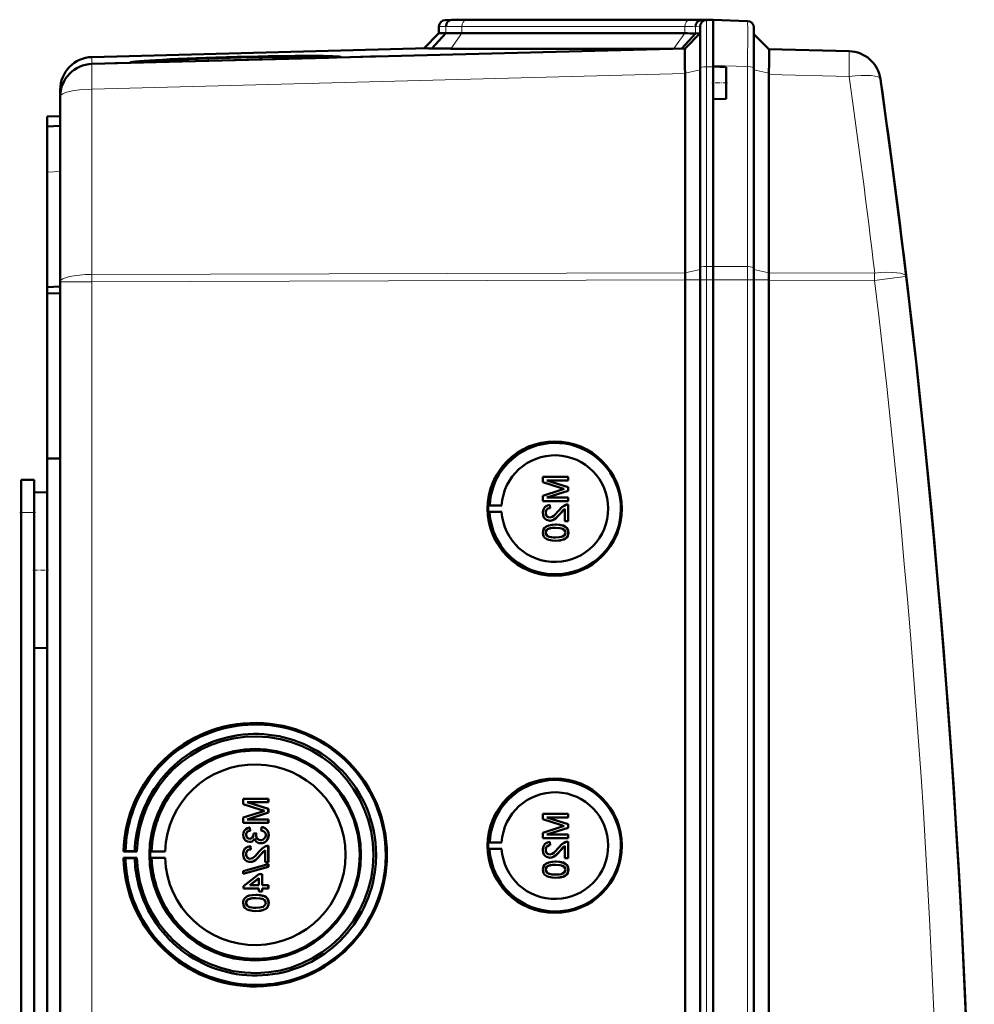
# Model space of a CAD drawing. Extents: x -1595 to 1972, y -1677 to 643.
# Tile 17 of 53: x 476 to 623, y -1128 to -978. Entities that reach past the tile are written whole.
import ezdxf

# ---------------------------------------------------------------- set-up
doc = ezdxf.new("R2010")
doc.units = 0
doc.linetypes.add('DASHDOT', pattern=[18.5, 12, -3, 0.5, -3])

msp = doc.modelspace()

# ---------------------------------------------------------------- linework, layer by layer
at = {"color": 7, "lineweight": 50}
for p, q in [((542.57, -977.74), (541.53, -977.77)), ((543.47, -977.71), (542.53, -977.75)), ((542.57, -977.74), (542.56, -977.74)), ((543.47, -977.71), (542.57, -977.74)), ((543.47, -977.71), (542.57, -977.74)), ((545.49, -977.74), (545.23, -977.74)), ((579.63, -977.74), (545.49, -977.74)), ((579.63, -977.74), (545.49, -977.74)), ((579.64, -977.74), (545.49, -977.74)), ((581.68, -977.76), (580.74, -977.79)), ((581.53, -977.77), (582.57, -977.74)), ((582.56, -977.74), (581.65, -977.71)), ((582.56, -977.74), (581.65, -977.71)), ((582.56, -977.74), (581.68, -977.76)), ((582.56, -984.71), (582.56, -977.74)), ((582.56, -977.74), (587.85, -977.92)), ((540.57, -979.8), (538.27, -982.1)), ((541.65, -979.77), (539.51, -982.11)), ((540.57, -978.77), (540.57, -979.8)), ((541.65, -979.77), (540.57, -979.8)), ((578.22, -979.8), (544.08, -979.8)), ((579.85, -979.82), (577.75, -982.11)), ((578.26, -982.1), (580.57, -979.8)), ((580.57, -979.8), (579.85, -979.82)), ((580.57, -985.14), (580.57, -978.77)), ((588.81, -985.12), (588.81, -978.92)), ((591.1, -982.21), (588.81, -979.92)), ((538.88, -982.08), (487.43, -983.43)), ((578.27, -982.1), (487.43, -984.48)), ((542.42, -982.15), (576.41, -982.15)), ((591.1, -982.21), (603.38, -982.53)), ((491, -984.38), (493.38, -984.32)), ((494.98, -984.22), (493.26, -984.26)), ((493.27, -984.29), (494.98, -984.24)), ((494.98, -984.24), (494.97, -984.28)), ((523.73, -983.53), (495.1, -984.28)), ((523.85, -983.47), (523.87, -983.52)), ((525.44, -983.48), (531.62, -983.32)), ((578.26, -985.89), (578.25, -985.02)), ((578.26, -985.89), (578.27, -985.97)), ((578.27, -1016.45), (578.27, -985.97)), ((580.57, -1015.71), (580.57, -985.14)), ((582.56, -984.9), (582.56, -984.71)), ((582.56, -984.9), (582.56, -987.4)), ((584.56, -984.97), (582.56, -984.9)), ((582.57, -984.91), (582.57, -984.71)), ((584.56, -984.97), (584.56, -987.4)), ((588.81, -1015.74), (588.81, -985.12)), ((582.56, -987.4), (582.56, -989.9)), ((584.56, -987.4), (584.56, -989.84)), ((591.1, -986.08), (591.1, -1016.46)), ((482.57, -988.43), (482.57, -989.46)), ((482.57, -989.48), (482.57, -1017.84)), ((584.56, -989.84), (582.56, -989.9)), ((582.56, -1015.48), (582.56, -989.9)), ((582.57, -1015.48), (582.57, -989.91)), ((480.57, -992.56), (482.57, -992.49)), ((480.57, -994.06), (480.57, -992.56)), ((482.57, -993.99), (480.57, -994.06)), ((480.57, -994.06), (480.57, -1001.05)), ((480.57, -1001.05), (480.57, -1018.69)), ((611.58, -1012.43), (611.71, -1013.44)), ((580.57, -1017.56), (580.57, -1015.71)), ((582.56, -1017.56), (582.56, -1015.48)), ((582.57, -1017.56), (582.57, -1015.48)), ((588.81, -1017.56), (588.81, -1015.74)), ((578.27, -1017.56), (578.27, -1017.57)), ((578.27, -1365.6), (578.27, -1017.57)), ((580.57, -1017.56), (580.57, -1365.62)), ((582.56, -1032.55), (582.56, -1017.56)), ((582.57, -1017.56), (582.57, -1365.62)), ((588.81, -1365.62), (588.81, -1017.56)), ((591.1, -1017.58), (591.1, -1017.56)), ((591.1, -1365.59), (591.1, -1017.58)), ((480.57, -1018.69), (482.57, -1018.59)), ((480.57, -1019.63), (480.57, -1018.69)), ((482.57, -1365.33), (482.57, -1017.84)), ((480.57, -1019.63), (482.57, -1019.61)), ((480.57, -1019.63), (480.57, -1044.9)), ((582.56, -1032.55), (582.56, -1345.35)), ((480.57, -1044.9), (480.57, -1190.66)), ((480.57, -1044.9), (482.57, -1044.92)), ((560.34, -1047.71), (556.48, -1047.71)), ((556.48, -1048.53), (556.48, -1047.71)), ((560.34, -1047.71), (560.34, -1047.71)), ((560.34, -1047.71), (560.34, -1048.25)), ((560.34, -1047.71), (560.34, -1048.25)), ((476.57, -1048.19), (478.57, -1048.19)), ((476.57, -1053.19), (476.57, -1048.19)), ((478.57, -1053.19), (478.57, -1048.19)), ((556.48, -1048.53), (559.19, -1049.39)), ((557.08, -1048.25), (560.34, -1048.25)), ((560.34, -1049.28), (557.08, -1048.25)), ((560.34, -1049.28), (557.08, -1048.25)), ((560.34, -1048.25), (560.34, -1048.25)), ((560.34, -1049.28), (560.34, -1049.28)), ((560.34, -1049.28), (560.34, -1049.84)), ((560.34, -1049.28), (560.34, -1049.84)), ((478.57, -1050.09), (480.57, -1050.04)), ((478.57, -1050.09), (480.57, -1050.04)), ((478.57, -1050.09), (478.57, -1061.99)), ((559.14, -1049.75), (556.48, -1050.6)), ((556.48, -1051.42), (556.48, -1050.6)), ((557.08, -1050.87), (560.34, -1049.84)), ((557.08, -1050.87), (560.34, -1049.84)), ((560.34, -1049.84), (560.34, -1049.84)), ((548.14, -1052.08), (548.34, -1052.05)), ((548.14, -1052.08), (550.18, -1052.08)), ((548.34, -1052.05), (550.18, -1052.08)), ((556.48, -1051.42), (560.34, -1051.42)), ((560.34, -1050.87), (557.08, -1050.87)), ((557.57, -1052.01), (557.58, -1052.01)), ((557.62, -1052.5), (557.57, -1052.01)), ((557.63, -1052.5), (557.58, -1052.01)), ((560.34, -1050.87), (560.34, -1050.87)), ((560.34, -1050.87), (560.34, -1051.42)), ((560.34, -1050.87), (560.34, -1051.42)), ((560.34, -1051.42), (560.34, -1051.42)), ((560.34, -1051.96), (560.34, -1051.96)), ((560.34, -1051.96), (560.34, -1054.48)), ((560.34, -1051.96), (560.34, -1054.48)), ((476.57, -1183.19), (476.57, -1053.19)), ((478.57, -1055.58), (478.57, -1053.19)), ((548.14, -1053.08), (548.34, -1053.11)), ((548.14, -1053.08), (550.18, -1053.08)), ((548.34, -1053.11), (550.18, -1053.08)), ((556.93, -1053.23), (556.94, -1053.23)), ((557.62, -1052.5), (557.63, -1052.5)), ((559.13, -1053.36), (559.84, -1052.6)), ((559.13, -1053.36), (559.13, -1053.36)), ((559.84, -1054.48), (559.84, -1052.59)), ((557.55, -1054.43), (557.55, -1054.43)), ((558.44, -1055.02), (558.44, -1055.02)), ((559.84, -1054.48), (560.34, -1054.48)), ((560.34, -1054.48), (560.34, -1054.48)), ((556.93, -1056.25), (556.94, -1056.25)), ((557.19, -1055.74), (557.2, -1055.74)), ((560.01, -1055.4), (560.02, -1055.4)), ((560.38, -1056.26), (560.39, -1056.26)), ((558.44, -1057.49), (558.44, -1057.49)), ((478.57, -1061.99), (478.57, -1073.88)), ((478.57, -1314.78), (478.57, -1068.4)), ((478.57, -1073.88), (480.57, -1073.93)), ((514.44, -1097), (510.59, -1097)), ((510.59, -1097.82), (510.59, -1097)), ((514.44, -1098.57), (511.18, -1097.54)), ((511.18, -1097.54), (514.44, -1097.54)), ((514.45, -1098.57), (511.19, -1097.54)), ((514.44, -1097), (514.45, -1097)), ((514.44, -1097), (514.44, -1097.54)), ((514.44, -1097.54), (514.45, -1097.54)), ((514.45, -1097), (514.45, -1097.54)), ((510.59, -1097.82), (513.29, -1098.68)), ((513.25, -1099.04), (510.59, -1099.89)), ((514.44, -1098.57), (514.45, -1098.57)), ((514.44, -1098.57), (514.44, -1099.13)), ((514.45, -1098.57), (514.45, -1099.13)), ((510.59, -1100.7), (510.59, -1099.89)), ((511.18, -1100.16), (514.44, -1099.13)), ((514.44, -1100.16), (511.18, -1100.16)), ((511.19, -1100.16), (514.45, -1099.13)), ((514.44, -1099.13), (514.45, -1099.13)), ((514.44, -1100.16), (514.45, -1100.16)), ((514.44, -1100.16), (514.44, -1100.7)), ((514.45, -1100.16), (514.45, -1100.7)), ((560.34, -1099.32), (556.48, -1099.32)), ((556.48, -1100.14), (556.48, -1099.32)), ((556.48, -1100.14), (559.19, -1101)), ((557.08, -1099.86), (560.34, -1099.86)), ((560.34, -1100.88), (557.08, -1099.86)), ((560.34, -1100.88), (557.08, -1099.86)), ((560.34, -1099.32), (560.34, -1099.32)), ((560.34, -1099.32), (560.34, -1099.86)), ((560.34, -1099.32), (560.34, -1099.86)), ((560.34, -1099.86), (560.34, -1099.86)), ((510.59, -1100.7), (514.44, -1100.7)), ((511.58, -1101.4), (511.59, -1101.4)), ((511.63, -1101.89), (511.58, -1101.4)), ((511.64, -1101.89), (511.59, -1101.4)), ((511.63, -1101.89), (511.64, -1101.89)), ((513.41, -1101.35), (513.36, -1101.84)), ((513.41, -1101.35), (513.41, -1101.35)), ((514.44, -1100.7), (514.45, -1100.7)), ((559.14, -1101.36), (556.48, -1102.21)), ((557.08, -1102.48), (560.34, -1101.45)), ((557.08, -1102.48), (560.34, -1101.45)), ((560.34, -1100.88), (560.34, -1100.88)), ((560.34, -1100.88), (560.34, -1101.45)), ((560.34, -1100.88), (560.34, -1101.45)), ((560.34, -1101.45), (560.34, -1101.45)), ((511.04, -1102.54), (511.04, -1102.54)), ((512.62, -1102.28), (512.17, -1102.33)), ((512.17, -1102.33), (512.18, -1102.4)), ((512.56, -1102.6), (512.57, -1102.6)), ((512.62, -1102.28), (512.62, -1102.28)), ((514.49, -1102.55), (514.5, -1102.55)), ((556.48, -1103.02), (556.48, -1102.21)), ((556.48, -1103.02), (560.34, -1103.02)), ((560.34, -1102.48), (557.08, -1102.48)), ((560.34, -1102.48), (560.34, -1102.48)), ((560.34, -1102.48), (560.34, -1103.02)), ((560.34, -1102.48), (560.34, -1103.02)), ((560.34, -1103.02), (560.34, -1103.02)), ((560.34, -1103.57), (560.34, -1103.57)), ((560.34, -1103.57), (560.34, -1106.08)), ((560.34, -1103.57), (560.34, -1106.08)), ((492.26, -1105.07), (492.56, -1105.02)), ((494.32, -1105.07), (492.26, -1105.07)), ((492.56, -1105.02), (493.99, -1105.05)), ((493.99, -1105.05), (494.32, -1105.07)), ((496.56, -1105.04), (496.35, -1105.07)), ((496.35, -1105.07), (498.63, -1105.07)), ((498.63, -1105.07), (496.56, -1105.04)), ((511.57, -1103.62), (511.58, -1103.62)), ((511.68, -1104.26), (511.69, -1104.26)), ((511.73, -1104.75), (511.68, -1104.26)), ((511.74, -1104.75), (511.69, -1104.26)), ((511.73, -1104.75), (511.74, -1104.75)), ((513.24, -1105.61), (513.95, -1104.85)), ((513.28, -1103.82), (513.29, -1103.82)), ((513.95, -1106.73), (513.95, -1104.85)), ((514.44, -1104.21), (514.45, -1104.21)), ((514.44, -1104.21), (514.44, -1106.73)), ((514.45, -1104.21), (514.45, -1106.73)), ((548.14, -1103.68), (548.34, -1103.65)), ((548.14, -1103.68), (550.18, -1103.68)), ((548.14, -1104.68), (548.34, -1104.71)), ((548.14, -1104.68), (550.18, -1104.68)), ((548.34, -1103.65), (550.18, -1103.68)), ((548.34, -1104.71), (550.18, -1104.68)), ((556.93, -1104.84), (556.94, -1104.84)), ((557.57, -1103.61), (557.58, -1103.61)), ((557.62, -1104.11), (557.57, -1103.61)), ((557.63, -1104.11), (557.58, -1103.61)), ((557.62, -1104.11), (557.63, -1104.11)), ((559.13, -1104.97), (559.84, -1104.21)), ((559.13, -1104.97), (559.13, -1104.97)), ((559.84, -1106.08), (559.84, -1104.2)), ((492.56, -1106.12), (492.26, -1106.07)), ((492.26, -1106.07), (494.32, -1106.07)), ((493.99, -1106.09), (492.56, -1106.12)), ((494.32, -1106.07), (493.99, -1106.09)), ((496.56, -1106.1), (496.35, -1106.07)), ((496.35, -1106.07), (498.63, -1106.07)), ((498.63, -1106.07), (496.56, -1106.1)), ((511.04, -1105.48), (511.04, -1105.48)), ((513.24, -1105.61), (513.24, -1105.61)), ((557.55, -1106.04), (557.55, -1106.04)), ((559.84, -1106.08), (560.34, -1106.08)), ((560.34, -1106.08), (560.34, -1106.08)), ((514.44, -1107.03), (510.59, -1108.11)), ((510.59, -1108.52), (514.44, -1107.43)), ((510.6, -1108.52), (514.45, -1107.43)), ((511.66, -1106.68), (511.66, -1106.68)), ((513.95, -1106.73), (514.44, -1106.73)), ((514.44, -1106.73), (514.45, -1106.73)), ((514.44, -1107.03), (514.45, -1107.03)), ((514.44, -1107.03), (514.44, -1107.43)), ((514.44, -1107.43), (514.45, -1107.43)), ((514.45, -1107.03), (514.45, -1107.43)), ((556.93, -1107.86), (556.94, -1107.86)), ((557.19, -1107.34), (557.2, -1107.34)), ((558.44, -1106.63), (558.44, -1106.63)), ((560.01, -1107), (560.02, -1107)), ((560.38, -1107.86), (560.39, -1107.86)), ((510.59, -1108.52), (510.59, -1108.11)), ((510.59, -1108.52), (510.6, -1108.52)), ((513.01, -1108.56), (510.64, -1110.39)), ((511.62, -1110.24), (513.01, -1109.17)), ((511.63, -1110.24), (513.02, -1109.17)), ((513.51, -1108.56), (513.01, -1108.56)), ((513.01, -1110.24), (513.01, -1109.17)), ((513.51, -1108.56), (513.51, -1108.56)), ((513.51, -1108.56), (513.51, -1110.24)), ((513.51, -1108.56), (513.51, -1110.24)), ((558.44, -1109.1), (558.44, -1109.1)), ((510.64, -1110.73), (510.64, -1110.39)), ((510.64, -1110.73), (513.01, -1110.73)), ((513.01, -1110.24), (511.62, -1110.24)), ((513.01, -1111.22), (513.01, -1110.73)), ((514.44, -1110.24), (513.51, -1110.24)), ((513.51, -1110.73), (514.44, -1110.73)), ((513.51, -1110.73), (513.51, -1111.22)), ((513.51, -1110.73), (513.51, -1111.22)), ((514.44, -1110.24), (514.45, -1110.24)), ((514.44, -1110.24), (514.44, -1110.73)), ((514.44, -1110.73), (514.45, -1110.73)), ((514.45, -1110.24), (514.45, -1110.73)), ((511.3, -1112.44), (511.31, -1112.44)), ((512.54, -1111.72), (512.55, -1111.72)), ((513.01, -1111.22), (513.51, -1111.22)), ((513.51, -1111.22), (513.51, -1111.22)), ((514.12, -1112.09), (514.13, -1112.09)), ((511.04, -1112.95), (511.04, -1112.95)), ((514.49, -1112.95), (514.5, -1112.95)), ((512.54, -1114.19), (512.55, -1114.19))]:
    msp.add_line(p, q, dxfattribs=at)
at = {"color": 7, "lineweight": 18}
for p, q in [((542.53, -977.75), (541.53, -977.77)), ((544.76, -977.77), (578.9, -977.77)), ((581.53, -977.77), (580.74, -977.79)), ((581.53, -984.91), (581.53, -977.77)), ((581.65, -977.77), (581.65, -977.71)), ((541.65, -978.74), (540.57, -978.77)), ((541.65, -978.74), (541.65, -979.77)), ((544.08, -979.8), (542.42, -982.15)), ((578.22, -978.77), (544.08, -978.77)), ((544.08, -978.77), (544.08, -979.8)), ((578.22, -979.8), (576.56, -982.14)), ((578.22, -978.77), (578.22, -979.8)), ((580.57, -978.77), (579.85, -978.79)), ((579.85, -978.79), (579.85, -979.82)), ((487.43, -984.48), (487.43, -983.43)), ((487.43, -988.35), (578.27, -985.97)), ((578.26, -985.89), (580.57, -985.37)), ((582.57, -984.91), (581.53, -984.91)), ((581.53, -984.91), (581.53, -1015.48)), ((587.85, -984.89), (582.56, -984.71)), ((587.85, -1015.52), (587.85, -984.89)), ((591.1, -985.91), (588.81, -985.4)), ((603.38, -986.41), (591.1, -986.08)), ((487.43, -1016.72), (487.43, -988.35)), ((482.57, -1000.98), (480.57, -1001.05)), ((578.27, -1016.46), (580.57, -1015.94)), ((581.53, -1015.48), (582.57, -1015.48)), ((581.53, -1017.56), (581.53, -1015.48)), ((587.85, -1015.52), (582.56, -1015.48)), ((587.85, -1017.56), (587.85, -1015.52)), ((591.1, -1016.48), (588.81, -1015.97)), ((578.27, -1016.45), (487.43, -1016.72)), ((487.43, -1017.84), (487.43, -1016.72)), ((487.43, -1017.84), (578.27, -1017.57)), ((578.27, -1017.56), (580.57, -1017.56)), ((580.57, -1017.56), (581.53, -1017.56)), ((581.53, -1017.56), (582.57, -1017.56)), ((581.53, -1017.56), (581.53, -1365.62)), ((587.85, -1017.56), (582.56, -1017.56)), ((587.85, -1017.56), (588.81, -1017.56)), ((587.85, -1365.62), (587.85, -1017.56)), ((591.1, -1017.56), (588.81, -1017.56)), ((591.1, -1016.46), (607.3, -1016.51)), ((607.3, -1017.63), (591.1, -1017.58)), ((487.43, -1017.84), (482.57, -1017.84)), ((487.43, -1365.33), (487.43, -1017.84)), ((476.57, -1053.19), (478.57, -1053.19))]:
    msp.add_line(p, q, dxfattribs=at)
at = {"color": 7, "linetype": 'DASHDOT', "lineweight": 18, "ltscale": 0.060016}
msp.add_line((584.76, -987.4), (582.36, -987.4), dxfattribs=at)
at = {"color": 7, "linetype": 'DASHDOT', "lineweight": 18, "ltscale": 0.060001}
for p, q in [((476.37, -1053.19), (478.77, -1053.19)), ((478.37, -1061.99), (480.77, -1061.99))]:
    msp.add_line(p, q, dxfattribs=at)
at = {"color": 7, "lineweight": 18}
for points in [[(587.85, -977.92), (587.85, -977.92), (587.85, -977.94), (587.86, -979.25), (587.85, -984.89)], [(607.3, -1017.63), (610.75, -1017.21), (612.1, -1017.04), (612.13, -1017.04), (612.14, -1017.04)]]:
    msp.add_lwpolyline(points, dxfattribs=at)
at = {"color": 7, "lineweight": 50}
for points in [[(578.24, -982.4), (578.26, -982.12), (578.26, -982.1), (578.26, -982.1)], [(591.17, -983.3), (591.14, -982.42), (591.11, -982.23), (591.11, -982.22), (591.1, -982.21)], [(557.57, -1052.01), (557.21, -1052.08), (556.89, -1052.26), (556.75, -1052.39), (556.57, -1052.71), (556.49, -1053.07), (556.48, -1053.24)], [(559.99, -1052.01), (559.73, -1052.13), (559.38, -1052.37), (558.89, -1052.9)], [(556.48, -1053.24), (556.52, -1053.6), (556.65, -1053.93), (556.82, -1054.14), (557.04, -1054.3), (557.38, -1054.42), (557.55, -1054.43)], [(556.93, -1053.23), (556.99, -1052.9), (557.11, -1052.71), (557.29, -1052.57), (557.51, -1052.51), (557.62, -1052.5)], [(557.55, -1053.93), (557.34, -1053.9), (557.16, -1053.79), (557.03, -1053.63), (556.95, -1053.44), (556.93, -1053.23)], [(556.94, -1053.23), (556.96, -1053.01), (557.02, -1052.84), (557.19, -1052.63), (557.44, -1052.52), (557.63, -1052.5)], [(557.56, -1053.93), (557.36, -1053.9), (557.21, -1053.82), (557.07, -1053.69), (556.99, -1053.54), (556.94, -1053.23)], [(558.89, -1052.9), (558.31, -1053.54), (558.18, -1053.66), (557.89, -1053.85), (557.55, -1053.93)], [(557.55, -1054.43), (557.74, -1054.41), (558.12, -1054.29), (558.45, -1054.07), (558.74, -1053.8), (559.13, -1053.36)], [(557.55, -1054.43), (557.84, -1054.39), (558.18, -1054.26), (558.44, -1054.08), (558.85, -1053.68), (559.13, -1053.36)], [(559.13, -1053.36), (559.53, -1052.88), (559.84, -1052.59)], [(558.44, -1055.02), (557.91, -1055.04), (557.4, -1055.14), (557.03, -1055.29), (556.92, -1055.36), (556.73, -1055.53), (556.58, -1055.75), (556.51, -1056.01), (556.48, -1056.26)], [(560.01, -1055.4), (559.73, -1055.23), (559.25, -1055.09), (558.6, -1055.02), (558.44, -1055.02)], [(560.02, -1055.4), (559.59, -1055.18), (559.11, -1055.06), (558.44, -1055.02)], [(556.48, -1056.26), (556.51, -1056.52), (556.59, -1056.77), (556.73, -1056.99), (556.93, -1057.16), (557.09, -1057.25), (557.42, -1057.37), (557.93, -1057.47), (558.44, -1057.49)], [(556.93, -1056.25), (556.94, -1056.13), (557.03, -1055.91), (557.19, -1055.74)], [(558.43, -1057), (558.06, -1056.99), (557.75, -1056.96), (557.47, -1056.9), (557.33, -1056.85), (557.08, -1056.65), (556.94, -1056.4), (556.93, -1056.25)], [(556.94, -1056.25), (556.96, -1056.07), (557.11, -1055.82), (557.2, -1055.74)], [(558.44, -1057), (557.88, -1056.97), (557.51, -1056.91), (557.33, -1056.84), (557.17, -1056.74), (557.04, -1056.6), (556.94, -1056.34), (556.94, -1056.25)], [(557.19, -1055.74), (557.54, -1055.6), (557.91, -1055.54), (558.43, -1055.51)], [(557.2, -1055.74), (557.6, -1055.59), (557.93, -1055.54), (558.44, -1055.51)], [(558.43, -1055.51), (559.09, -1055.55), (559.36, -1055.6), (559.5, -1055.65), (559.77, -1055.83), (559.91, -1056.07), (559.94, -1056.26)], [(559.94, -1056.26), (559.91, -1056.44), (559.77, -1056.67), (559.52, -1056.85), (559.31, -1056.92), (558.99, -1056.97), (558.43, -1057)], [(558.44, -1057.49), (558.96, -1057.47), (559.47, -1057.37), (559.72, -1057.28), (559.95, -1057.15), (560.14, -1056.98), (560.29, -1056.76), (560.36, -1056.5), (560.38, -1056.26)], [(558.44, -1057.49), (558.94, -1057.47), (559.12, -1057.45), (559.61, -1057.33), (559.96, -1057.15), (560.21, -1056.9), (560.36, -1056.56), (560.39, -1056.26)], [(560.38, -1056.26), (560.33, -1055.87), (560.21, -1055.61), (560.01, -1055.4)], [(560.39, -1056.26), (560.34, -1055.87), (560.16, -1055.53), (560.02, -1055.4)], [(511.58, -1101.4), (511.26, -1101.49), (510.98, -1101.65), (510.76, -1101.9), (510.63, -1102.2), (510.59, -1102.52)], [(511.04, -1102.54), (511.06, -1102.35), (511.2, -1102.09), (511.36, -1101.98), (511.63, -1101.89)], [(511.04, -1102.54), (511.07, -1102.35), (511.14, -1102.18), (511.27, -1102.04), (511.42, -1101.95), (511.64, -1101.89)], [(513.36, -1101.84), (513.57, -1101.9), (513.77, -1102), (513.99, -1102.24), (514.05, -1102.56)], [(514.49, -1102.55), (514.45, -1102.19), (514.3, -1101.86), (514.06, -1101.6), (513.91, -1101.5), (513.58, -1101.37), (513.41, -1101.35)], [(514.5, -1102.55), (514.46, -1102.2), (514.37, -1101.97), (514.23, -1101.75), (513.96, -1101.52), (513.62, -1101.38), (513.41, -1101.35)], [(510.59, -1102.52), (510.63, -1102.85), (510.76, -1103.15), (510.97, -1103.4), (511.26, -1103.56), (511.57, -1103.62)], [(511.59, -1103.12), (511.41, -1103.1), (511.25, -1103.01), (511.09, -1102.8), (511.04, -1102.54)], [(511.6, -1103.12), (511.42, -1103.1), (511.2, -1102.96), (511.08, -1102.75), (511.04, -1102.54)], [(511.57, -1103.62), (511.77, -1103.6), (511.95, -1103.53), (512.11, -1103.41), (512.29, -1103.18), (512.34, -1103.09)], [(511.58, -1103.62), (511.77, -1103.6), (511.96, -1103.53), (512.12, -1103.41), (512.25, -1103.26), (512.34, -1103.1)], [(512.18, -1102.4), (512.16, -1102.61), (512.03, -1102.9), (511.89, -1103.05), (511.79, -1103.09), (511.59, -1103.12)], [(512.34, -1103.09), (512.42, -1103.34), (512.58, -1103.55), (512.79, -1103.7), (513.03, -1103.79), (513.28, -1103.82)], [(513.28, -1103.32), (513.06, -1103.29), (512.85, -1103.19), (512.76, -1103.12), (512.63, -1102.93), (512.57, -1102.71), (512.56, -1102.6)], [(513.29, -1103.32), (513.06, -1103.29), (512.89, -1103.21), (512.69, -1103.02), (512.58, -1102.74), (512.57, -1102.6)], [(513.28, -1103.82), (513.48, -1103.8), (513.85, -1103.68), (514.16, -1103.44), (514.38, -1103.11), (514.48, -1102.73), (514.49, -1102.55)], [(514.05, -1102.56), (514.04, -1102.68), (513.97, -1102.92), (513.83, -1103.11), (513.63, -1103.25), (513.4, -1103.32), (513.28, -1103.32)], [(513.29, -1103.82), (513.68, -1103.76), (513.91, -1103.65), (514.12, -1103.49), (514.28, -1103.29), (514.45, -1102.93), (514.5, -1102.55)], [(511.68, -1104.26), (511.32, -1104.34), (511, -1104.51), (510.86, -1104.64), (510.68, -1104.96), (510.6, -1105.32), (510.59, -1105.5)], [(511.04, -1105.48), (511.1, -1105.15), (511.22, -1104.96), (511.4, -1104.82), (511.62, -1104.76), (511.73, -1104.75)], [(511.04, -1105.48), (511.07, -1105.26), (511.13, -1105.09), (511.3, -1104.89), (511.55, -1104.78), (511.74, -1104.75)], [(514.1, -1104.26), (513.84, -1104.38), (513.49, -1104.63), (513, -1105.15)], [(513.24, -1105.61), (513.64, -1105.13), (513.95, -1104.85)], [(557.57, -1103.61), (557.21, -1103.69), (556.89, -1103.87), (556.75, -1103.99), (556.57, -1104.31), (556.49, -1104.67), (556.48, -1104.85)], [(556.48, -1104.85), (556.52, -1105.21), (556.65, -1105.54), (556.82, -1105.75), (557.04, -1105.91), (557.38, -1106.02), (557.55, -1106.04)], [(556.93, -1104.84), (556.99, -1104.5), (557.11, -1104.31), (557.29, -1104.18), (557.51, -1104.12), (557.62, -1104.11)], [(557.55, -1105.54), (557.34, -1105.51), (557.16, -1105.4), (557.03, -1105.24), (556.95, -1105.04), (556.93, -1104.84)], [(556.94, -1104.84), (556.96, -1104.62), (557.02, -1104.45), (557.19, -1104.24), (557.44, -1104.13), (557.63, -1104.11)], [(557.56, -1105.54), (557.36, -1105.51), (557.21, -1105.43), (557.07, -1105.3), (556.99, -1105.14), (556.94, -1104.84)], [(558.89, -1104.51), (558.31, -1105.15), (558.18, -1105.27), (557.89, -1105.46), (557.55, -1105.54)], [(557.55, -1106.04), (557.74, -1106.02), (558.12, -1105.89), (558.45, -1105.68), (558.74, -1105.41), (559.13, -1104.97)], [(557.55, -1106.04), (557.84, -1106), (558.18, -1105.86), (558.44, -1105.69), (558.85, -1105.29), (559.13, -1104.97)], [(559.99, -1103.62), (559.73, -1103.73), (559.38, -1103.98), (558.89, -1104.51)], [(559.13, -1104.97), (559.53, -1104.48), (559.84, -1104.2)], [(510.59, -1105.5), (510.63, -1105.85), (510.76, -1106.18), (510.93, -1106.39), (511.15, -1106.56), (511.48, -1106.67), (511.66, -1106.68)], [(511.66, -1106.19), (511.45, -1106.15), (511.27, -1106.05), (511.14, -1105.88), (511.06, -1105.69), (511.04, -1105.48)], [(511.67, -1106.19), (511.46, -1106.15), (511.32, -1106.07), (511.18, -1105.94), (511.1, -1105.79), (511.04, -1105.48)], [(513, -1105.15), (512.42, -1105.79), (512.29, -1105.91), (512, -1106.1), (511.66, -1106.19)], [(511.66, -1106.68), (511.85, -1106.66), (512.23, -1106.54), (512.56, -1106.32), (512.84, -1106.05), (513.24, -1105.61)], [(511.66, -1106.68), (511.95, -1106.65), (512.29, -1106.51), (512.55, -1106.33), (512.96, -1105.93), (513.24, -1105.61)], [(558.44, -1106.63), (557.91, -1106.65), (557.4, -1106.75), (557.03, -1106.89), (556.92, -1106.96), (556.73, -1107.14), (556.58, -1107.36), (556.51, -1107.61), (556.48, -1107.86)], [(556.48, -1107.86), (556.51, -1108.12), (556.59, -1108.37), (556.73, -1108.6), (556.93, -1108.77), (557.09, -1108.85), (557.42, -1108.98), (557.93, -1109.08), (558.44, -1109.1)], [(556.93, -1107.86), (556.94, -1107.74), (557.03, -1107.52), (557.19, -1107.34)], [(558.43, -1108.6), (558.06, -1108.59), (557.75, -1108.56), (557.47, -1108.5), (557.33, -1108.46), (557.08, -1108.26), (556.94, -1108), (556.93, -1107.86)], [(556.94, -1107.86), (556.96, -1107.68), (557.11, -1107.42), (557.2, -1107.34)], [(558.44, -1108.6), (557.88, -1108.58), (557.51, -1108.51), (557.33, -1108.45), (557.17, -1108.35), (557.04, -1108.21), (556.94, -1107.95), (556.94, -1107.86)], [(557.19, -1107.34), (557.54, -1107.21), (557.91, -1107.14), (558.43, -1107.12)], [(557.2, -1107.34), (557.6, -1107.19), (557.93, -1107.14), (558.44, -1107.12)], [(558.43, -1107.12), (559.09, -1107.16), (559.36, -1107.21), (559.5, -1107.25), (559.77, -1107.44), (559.91, -1107.67), (559.94, -1107.86)], [(559.94, -1107.86), (559.91, -1108.04), (559.77, -1108.28), (559.52, -1108.46), (559.31, -1108.53), (558.99, -1108.58), (558.43, -1108.6)], [(560.01, -1107), (559.73, -1106.84), (559.25, -1106.7), (558.6, -1106.63), (558.44, -1106.63)], [(560.02, -1107), (559.59, -1106.78), (559.11, -1106.67), (558.44, -1106.63)], [(558.44, -1109.1), (558.96, -1109.07), (559.47, -1108.98), (559.72, -1108.89), (559.95, -1108.76), (560.14, -1108.59), (560.29, -1108.36), (560.36, -1108.11), (560.38, -1107.86)], [(558.44, -1109.1), (558.94, -1109.08), (559.12, -1109.05), (559.61, -1108.94), (559.96, -1108.76), (560.21, -1108.5), (560.36, -1108.17), (560.39, -1107.86)], [(560.38, -1107.86), (560.33, -1107.48), (560.21, -1107.22), (560.01, -1107)], [(560.39, -1107.86), (560.34, -1107.48), (560.16, -1107.14), (560.02, -1107)], [(512.54, -1111.72), (512.02, -1111.74), (511.51, -1111.84), (511.14, -1111.98), (511.03, -1112.05), (510.83, -1112.23), (510.69, -1112.45), (510.61, -1112.71), (510.59, -1112.95)], [(511.04, -1112.95), (511.05, -1112.83), (511.13, -1112.61), (511.3, -1112.44)], [(511.04, -1112.95), (511.07, -1112.77), (511.22, -1112.51), (511.31, -1112.44)], [(511.3, -1112.44), (511.64, -1112.3), (512.02, -1112.24), (512.54, -1112.21)], [(511.31, -1112.44), (511.71, -1112.28), (512.04, -1112.23), (512.55, -1112.21)], [(514.12, -1112.09), (513.84, -1111.93), (513.36, -1111.79), (512.71, -1111.72), (512.54, -1111.72)], [(512.54, -1112.21), (513.2, -1112.25), (513.47, -1112.3), (513.61, -1112.34), (513.87, -1112.53), (514.02, -1112.76), (514.05, -1112.95)], [(514.13, -1112.09), (513.7, -1111.87), (513.22, -1111.76), (512.55, -1111.72)], [(514.49, -1112.95), (514.44, -1112.57), (514.31, -1112.31), (514.12, -1112.09)], [(514.5, -1112.95), (514.45, -1112.57), (514.26, -1112.23), (514.13, -1112.09)], [(510.59, -1112.95), (510.62, -1113.21), (510.7, -1113.47), (510.84, -1113.69), (511.04, -1113.86), (511.19, -1113.95), (511.52, -1114.07), (512.04, -1114.17), (512.54, -1114.19)], [(512.54, -1113.69), (512.17, -1113.68), (511.86, -1113.65), (511.58, -1113.59), (511.44, -1113.55), (511.18, -1113.35), (511.05, -1113.09), (511.04, -1112.95)], [(512.55, -1113.69), (511.99, -1113.67), (511.62, -1113.6), (511.44, -1113.54), (511.28, -1113.44), (511.15, -1113.3), (511.05, -1113.04), (511.04, -1112.95)], [(512.54, -1114.19), (513.07, -1114.16), (513.58, -1114.07), (513.83, -1113.98), (514.06, -1113.85), (514.25, -1113.68), (514.39, -1113.45), (514.47, -1113.2), (514.49, -1112.95)], [(514.05, -1112.95), (514.02, -1113.14), (513.88, -1113.37), (513.63, -1113.55), (513.42, -1113.62), (513.1, -1113.67), (512.54, -1113.69)], [(512.55, -1114.19), (513.05, -1114.17), (513.23, -1114.15), (513.72, -1114.03), (514.07, -1113.85), (514.32, -1113.6), (514.47, -1113.26), (514.5, -1112.95)]]:
    msp.add_lwpolyline(points, dxfattribs=at)
for centre, radius, start, end in [((541.57, -978.77), 1, 91.9999, 180.0004), ((545.18, -914.22), 63.52, 268.4613, 270.0941), ((545.25, -909.99), 67.74, 268.502, 270.2102), ((579.88, -910.17), 67.57, 269.7861, 271.4988), ((579.88, -910.17), 67.57, 269.7861, 271.4988), ((579.88, -1049.46), 71.72, 88.5636, 90.1948), ((581.57, -978.77), 1, 92, 180), ((587.81, -978.92), 1, 360, 88), ((543.78, -897.26), 82.54, 268.5194, 270.2071), ((578.42, -1036.55), 56.75, 88.5525, 90.1984), ((540.12, -962.96), 19.17, 266.2743, 268.1523), ((542.06, -882.22), 99.92, 268.5336, 270.2046), ((603.25, -987.53), 5, 8.0244, 88.5), ((487.57, -988.43), 5, 91.5, 180), ((493.42, -983.99), 0.335, 243.3389, 263.902), ((495.13, -983.95), 0.328, 243.4974, 265.1676), ((516.88, -982.83), 74.28, 357.6228, 359.6372), ((487.57, -989.48), 5, 91.5, 180), ((-844.21, -1191.59), 1466.77, 351.97557, 8.02443), ((603.32, -988), 5, 8.0056, 10.3842), ((-844.21, -1191.58), 1466.77, 7.01584, 8.00564), ((-844.21, -1191.58), 1466.77, 353.02402, 6.97598), ((558.39, -1052.57), 10.06, 110.5864, 176.9929), ((558.38, -1052.57), 10.06, 33.1491, 110.5769), ((558.38, -1052.58), 10.07, 315.7681, 33.1576), ((567.76, -1076.5), 28.1, 106.5505, 107.8561), ((568.86, -1018.95), 31.94, 252.3749, 253.4362), ((560.31, -1052.93), 0.972, 88.2771, 108.7969), ((558.39, -1052.58), 10.07, 183.0092, 238.3346), ((558.38, -1052.58), 10.06, 238.3386, 315.7704), ((512.5, -1105.56), 19.93, 83.6185, 122.6519), ((512.49, -1105.57), 19.94, 359.9906, 83.6076), ((512.46, -1105.56), 18.48, 83.5893, 122.618), ((512.46, -1105.56), 18.48, 44.5714, 83.5933), ((512.5, -1105.57), 19.94, 122.653, 161.6719), ((512.47, -1105.57), 18.49, 122.6157, 161.6232), ((512.5, -1105.56), 15.94, 83.4589, 122.4168), ((512.5, -1105.56), 15.94, 44.5027, 83.4565), ((512.51, -1105.57), 15.95, 122.4177, 161.3612), ((512.44, -1105.56), 13.82, 359.9781, 177.949), ((512.46, -1105.57), 18.49, 359.9981, 44.574), ((512.49, -1105.57), 15.95, 359.9981, 44.5023), ((558.38, -1104.18), 10.06, 33.1491, 110.5769), ((558.39, -1104.18), 10.06, 110.5864, 176.9929), ((521.87, -1125.79), 28.1, 106.5505, 107.8561), ((522.96, -1068.24), 31.94, 252.3749, 253.4362), ((558.38, -1104.18), 10.07, 315.7681, 33.1576), ((567.76, -1128.11), 28.1, 106.5505, 107.8561), ((568.86, -1070.56), 31.94, 252.3749, 253.4362), ((513.8, -1102.64), 1.24, 162.9877, 177.9725), ((513.81, -1102.64), 1.24, 162.9669, 178.0009), ((560.31, -1104.54), 0.972, 88.2771, 108.7969), ((514.41, -1105.18), 0.972, 88.2771, 108.7969), ((558.39, -1104.18), 10.07, 183.0092, 238.3346), ((512.5, -1105.57), 15.95, 271.0173, 0.0108), ((512.51, -1105.57), 15.95, 193.1074, 232.0485), ((512.46, -1105.57), 18.49, 309.8795, 348.884), ((512.49, -1105.57), 19.95, 309.8644, 348.8795), ((512.5, -1105.57), 19.95, 192.7797, 231.7964), ((512.47, -1105.57), 18.49, 192.8311, 231.8357), ((558.38, -1104.19), 10.06, 238.3386, 315.7704), ((512.5, -1105.58), 15.94, 232.049, 271.0053), ((512.46, -1105.58), 18.48, 231.8365, 270.8576), ((512.47, -1105.58), 18.48, 270.8553, 309.8839), ((512.49, -1105.58), 19.93, 231.7971, 309.8614)]:
    msp.add_arc(centre, radius, start, end, dxfattribs=at)
at = {"color": 7, "lineweight": 18}
for centre, radius, start, end in [((544.49, -902.82), 74.96, 268.5051, 270.2097), ((579.12, -1042.28), 64.5, 88.5669, 90.1937), ((543.78, -896.68), 82.1, 268.5132, 270.2082), ((578.42, -1036.05), 57.28, 88.5619, 90.1954), ((-844.09, -1190.46), 1461.79, 6.83463, 8.02442), ((608.24, -987.31), 0.0281, 9.1589, 40.9326), ((611.55, -1012.43), 0.0282, 8.141, 39.6806), ((-844.12, -1191.59), 1461.81, 353.16554, 6.83446)]:
    msp.add_arc(centre, radius, start, end, dxfattribs=at)
at = {"color": 7, "lineweight": 50}
for centre, major_axis, ratio, start_param, end_param in [((542.56, -978.75), (0, -1), 0.910082, 3.176493, 4.712384), ((580.77, -978.79), (0, -1), 0.910127, 3.176499, 4.71238), ((578.4, -987.1), (-0.13, 5), 0.020818, 0.34555, 0.998848), ((509.41, -983.85), (16.15, 0.42), 0.026181, 6.281429, 9.394847), ((509.41, -983.85), (-14.44, -0.38), 0.026181, 3.1486, 6.243308), ((509.41, -983.85), (12.78, 0.33), 0.026181, 6.281429, 9.426077), ((509.41, -983.85), (12.78, 0.33), 0.026181, 3.143896, 3.296959), ((509.41, -983.89), (-12.77, -0.33), 0.008724, 0.154064, 0.155234), ((514.13, -983.74), (8.06, 0.22), 0.032897, 6.087443, 6.280959), ((509.41, -983.85), (-14.44, -0.38), 0.026181, 3.010332, 3.146042), ((509.41, -983.89), (14.45, 0.38), 0.008724, 6.146463, 6.147289), ((515.27, -983.7), (10.3, 0.28), 0.032776, 6.129049, 6.280931), ((578.4, -987.1), (-0.13, 5), 0.020818, 0.998848, 1.141997), ((590.97, -987.21), (-0.13, -5), 0.020818, 1.798234, 1.833823), ((578.4, -1017.57), (0.01, -5), 0.026177, 4.485496, 4.709745), ((590.97, -1017.58), (0.01, 5), 0.026177, 4.717563, 4.939282), ((558.31, -1052.58), (0, 10.3), 0.999657, 4.712389, 10.995574), ((558.33, -1052.58), (0, 8.17), 0.999657, 1.632048, 7.79273), ((558.34, -1052.58), (0, -10.21), 0.999657, 4.663407, 4.761371), ((512.43, -1105.57), (0, 20.18), 0.999657, 1.595577, 7.829201), ((512.43, -1105.57), (0, 18.12), 0.999657, 1.598396, 7.826382), ((512.43, -1105.57), (0, 16.2), 0.999657, 4.712389, 10.995574), ((558.31, -1104.18), (0, 10.3), 0.999657, 4.712389, 10.995574), ((558.33, -1104.18), (0, 8.17), 0.999657, 1.632048, 7.79273), ((512.5, -1105.57), (0, -19.95), 0.999657, 4.392372, 4.684978), ((512.45, -1105.57), (0, -18.48), 0.999657, 4.391338, 4.684024), ((512.5, -1105.57), (0, -15.95), 0.999657, 4.386952, 4.678989), ((512.45, -1105.57), (0, -16.12), 0.999657, 4.681358, 4.74342), ((558.34, -1104.18), (0, -10.21), 0.999657, 4.663407, 4.761371), ((512.5, -1105.57), (0, -19.95), 0.999657, 4.739799, 4.935539), ((512.45, -1105.57), (0, -18.48), 0.999657, 4.740754, 4.936562), ((512.5, -1105.57), (0, -15.95), 0.999657, 4.745789, 4.941259), ((512.44, -1105.57), (0, -13.83), 0.999657, 4.748556, 7.853982), ((512.45, -1105.57), (0, -18.5), 0.999657, 1.376785, 1.570796), ((512.5, -1105.57), (0, -19.94), 0.999657, 1.376603, 1.570796)]:
    msp.add_ellipse(centre, major_axis=major_axis, ratio=ratio, start_param=start_param, end_param=end_param, dxfattribs=at)
at = {"color": 7, "lineweight": 18}
for centre, major_axis, ratio, start_param, end_param in [((544.79, -978.77), (0, -1), 0.707107, 3.176499, 4.712389), ((578.93, -978.77), (0, -1), 0.707107, 3.176499, 4.712389), ((603.25, -987.53), (0.13, 5), 0.020818, 4.939827, 6.283185), ((487.57, -989.48), (0.13, -5), 0.020818, 3.141593, 4.484951), ((581.57, -985.14), (-1, 0), 0.224951, 4.747296, 6.283185), ((587.81, -985.12), (-1, 0), 0.224951, 3.141593, 4.677482), ((603.25, -987.53), (4.95, 0.7), 0.219379, 0, 1.513453), ((487.57, -989.48), (5, 0), 0.224951, 1.596976, 3.141593), ((581.57, -1015.71), (-1, 0), 0.224951, 4.747296, 6.283185), ((587.81, -1015.74), (-1, 0), 0.224951, 3.141593, 4.677482), ((487.57, -1017.84), (5, 0), 0.224951, 1.596976, 3.141593), ((607.17, -1017.63), (4.96, 0.59), 0.220468, 0, 1.51802), ((607.17, -1017.63), (0.01, 5), 0.026177, 4.712467, 4.939282)]:
    msp.add_ellipse(centre, major_axis=major_axis, ratio=ratio, start_param=start_param, end_param=end_param, dxfattribs=at)

doc.saveas('drawing.dxf')
